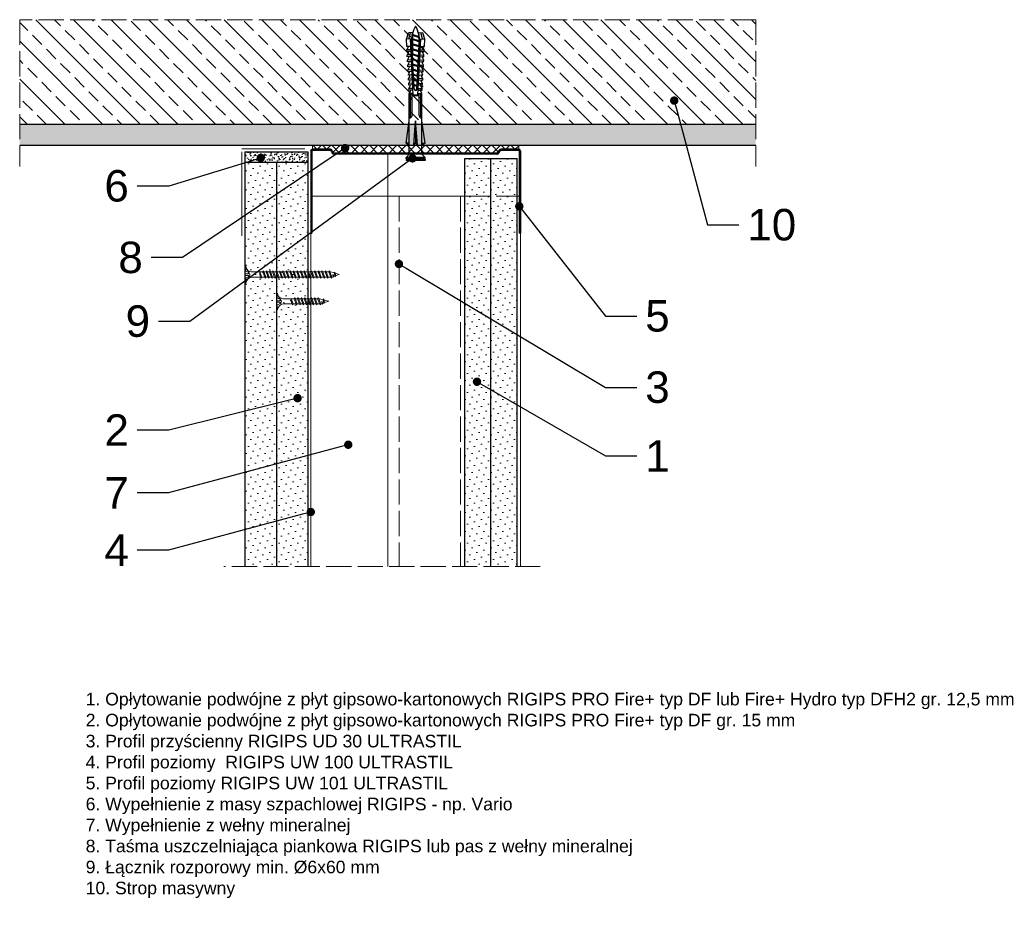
# Model space of a CAD drawing. Header units: millimetres. Extents: x 1619 to 2089, y -92 to 337.
import ezdxf
from ezdxf import colors
from ezdxf.entities.mleader import LeaderData, LeaderLine
from ezdxf.math import Vec2, Vec3

# ---------------------------------------------------------------- set-up
doc = ezdxf.new("R2010")
doc.units = ezdxf.units.MM
doc.linetypes.add('ACAD_ISO02W100', pattern=[15, 12, -3])
for name, color, linetype, lineweight in [('_ISOVER WELNA', 7, 'BATTING', 9), ('_RIGIPS AKCESORIA', 7, 'Continuous', 18), ('_RIGIPS G-K', 7, 'Continuous', 25), ('_RIGIPS PROFIL', 7, 'Continuous', 18), ('KRESKOWANIE', 7, 'Continuous', 9), ('opis', 7, 'Continuous', 9), ('PRZERYWANA', 7, 'ACAD_ISO02W100', 9)]:
    doc.layers.add(name, color=color, linetype=linetype, lineweight=lineweight)
doc.styles.get("Standard").update_dxf_attribs({"font": 'arial.ttf'})
doc.linetypes.add('BATTING', pattern='A,0.00254,-2.54,[134,ltypeshp.shx,S=2.54,R=0,X=-2.54,Y=0],-5.08,[134,ltypeshp.shx,S=2.54,R=180,X=2.54,Y=0],-2.54', length=10.16254)
pattern_1 = [(135, (1426.463, -2200.442), (1.122532, 3.367596), [0, -3.175])]

# ---------------------------------------------------------------- blocks, each defined once
blk = doc.blocks.new('UW 100 ULTRASTIL')
h = blk.add_hatch()
h.set_pattern_fill('ANSI31', color=256, scale=0.5, style=0)
h.paths.add_polyline_path([(166.82, 2.35), (89.14, 2.35, 0.286951), (88.24, 1.79), (87.91, 1.11, -0.286951), (87.01, 0.55), (78.78, 0.55, -0.414214), (78.53, 0.8), (78.53, 40), (77.98, 40), (77.98, 0.8, 0.414214), (78.78, 0), (87.35, 0, 0.286951), (88.25, 0.56), (88.58, 1.24, -0.286951), (89.48, 1.8), (166.48, 1.8, -0.286951), (167.38, 1.24), (167.71, 0.56, 0.286951), (168.61, 0), (177.18, 0, 0.414214), (177.98, 0.8), (177.98, 40), (177.43, 40), (177.43, 0.8, -0.414214), (177.18, 0.55), (168.95, 0.55, -0.286951), (168.05, 1.11), (167.72, 1.79, 0.286951)])
for p, q in [((77.98, 0.8), (77.98, 40)), ((77.98, 40), (78.53, 40)), ((78.53, 0.8), (78.53, 40)), ((177.43, 0.8), (177.43, 40)), ((177.98, 40), (177.43, 40)), ((177.98, 0.8), (177.98, 40)), ((78.78, 0.55), (87.01, 0.55)), ((78.78, 0), (87.35, 0)), ((87.91, 1.11), (88.24, 1.79)), ((88.25, 0.56), (88.58, 1.24)), ((89.14, 2.35), (166.82, 2.35)), ((89.48, 1.8), (166.48, 1.8)), ((167.71, 0.56), (167.38, 1.24)), ((168.05, 1.11), (167.72, 1.79)), ((168.61, 0), (177.18, 0)), ((168.95, 0.55), (177.18, 0.55))]:
    blk.add_line(p, q)
for centre, radius, start, end in [((78.78, 0.8), 0.8, 180, 270), ((78.78, 0.8), 0.25, 180, 270), ((87.01, 1.55), 1, 270, 334.0435), ((87.35, 1), 1, 270, 334.0435), ((89.14, 1.35), 1, 90, 154.0435), ((89.48, 0.8), 1, 90, 154.0435), ((166.48, 0.8), 1, 25.9565, 90), ((166.82, 1.35), 1, 25.9565, 90), ((168.61, 1), 1, 205.9565, 270), ((168.95, 1.55), 1, 205.9565, 270), ((177.18, 0.8), 0.8, 270, 0), ((177.18, 0.8), 0.25, 270, 0)]:
    blk.add_arc(centre, radius, start, end)
blk = doc.blocks.new('TN 45')
at = {"layer": '_RIGIPS AKCESORIA'}
for p, q in [((0, -0.84), (0, 7.16)), ((0, 7.16), (0.46, 7.16)), ((0.46, 4.78), (0, 4.78)), ((0.46, 7.16), (0.46, 4.78)), ((8.47, 4.46), (8.79, 5)), ((8.79, 5), (9.93, 2.01)), ((10.1, 4.46), (10.41, 5)), ((10.41, 5), (11.56, 2.01)), ((11.67, 4.46), (11.99, 5)), ((11.99, 5), (13.14, 2.01)), ((13.21, 4.46), (13.52, 5)), ((13.52, 5), (14.67, 2.01)), ((14.8, 4.46), (15.12, 5)), ((15.12, 5), (16.26, 2.01)), ((16.42, 4.46), (16.73, 5)), ((16.73, 5), (17.88, 2.01)), ((17.99, 4.46), (18.31, 5)), ((18.31, 5), (19.45, 2.01)), ((19.68, 4.46), (20, 5)), ((20, 5), (21.14, 2.01)), ((21.37, 4.46), (21.69, 5)), ((21.69, 5), (22.83, 2.01)), ((23.06, 4.46), (23.38, 5)), ((23.38, 5), (24.52, 2.01)), ((24.75, 4.46), (25.07, 5)), ((25.07, 5), (26.21, 2.01)), ((26.44, 4.46), (26.76, 5)), ((26.76, 5), (27.9, 2.01)), ((28.13, 4.46), (28.45, 5)), ((28.45, 5), (29.59, 2.01)), ((29.82, 4.46), (30.14, 5)), ((30.14, 5), (31.28, 2.01)), ((31.51, 4.46), (31.83, 5)), ((31.83, 5), (32.97, 2.01)), ((33.2, 4.46), (33.52, 5)), ((33.52, 5), (34.66, 2.01)), ((34.89, 4.46), (35.21, 5)), ((35.21, 5), (36.35, 2.01)), ((36.58, 4.46), (36.9, 5)), ((36.9, 5), (38.04, 2.01)), ((38.27, 4.46), (38.59, 5)), ((38.59, 5), (39.73, 2.01)), ((39.96, 4.46), (40.28, 5)), ((40.28, 5), (41.42, 2.01)), ((0, 3.5), (1.77, 3.5)), ((0, 2.83), (1.77, 2.83)), ((0.46, 1.64), (0, 1.64)), ((0.46, -0.84), (0.46, 1.64)), ((1.77, 3.5), (1.77, 4.2)), ((1.77, 2.83), (1.77, 2.18)), ((3.02, 4.46), (8.47, 4.46)), ((7.49, 2.01), (3.55, 2.01)), ((7.12, 4.46), (7.12, 3.18)), ((8.03, 2.01), (7.12, 4.46)), ((7.12, 3.18), (7.65, 1.53)), ((7.65, 1.53), (8.03, 2.01)), ((9.41, 2.01), (8.03, 2.01)), ((9.61, 1.51), (8.47, 4.46)), ((9, 4.46), (10.1, 4.46)), ((9.93, 2.01), (9.61, 1.51)), ((11.04, 2.01), (9.93, 2.01)), ((11.23, 1.51), (10.1, 4.46)), ((10.62, 4.46), (11.67, 4.46)), ((11.56, 2.01), (11.23, 1.51)), ((12.61, 2.01), (11.56, 2.01)), ((12.81, 1.51), (11.67, 4.46)), ((12.2, 4.46), (13.21, 4.46)), ((13.14, 2.01), (12.81, 1.51)), ((14.15, 2.01), (13.14, 2.01)), ((14.34, 1.51), (13.21, 4.46)), ((13.73, 4.46), (14.8, 4.46)), ((14.67, 2.01), (14.34, 1.51)), ((15.74, 2.01), (14.67, 2.01)), ((15.94, 1.51), (14.8, 4.46)), ((15.33, 4.46), (16.42, 4.46)), ((16.26, 2.01), (15.94, 1.51)), ((17.36, 2.01), (16.26, 2.01)), ((17.55, 1.51), (16.42, 4.46)), ((16.94, 4.46), (17.99, 4.46)), ((17.88, 2.01), (17.55, 1.51)), ((18.93, 2.01), (17.88, 2.01)), ((19.13, 1.51), (17.99, 4.46)), ((18.52, 4.46), (19.68, 4.46)), ((19.45, 2.01), (19.13, 1.51)), ((19.45, 2.01), (20.62, 2.01)), ((20.62, 2.01), (19.57, 2.01)), ((20.82, 1.51), (19.68, 4.46)), ((20.21, 4.46), (21.37, 4.46)), ((21.14, 2.01), (20.82, 1.51)), ((21.14, 2.01), (22.31, 2.01)), ((22.31, 2.01), (21.26, 2.01)), ((22.51, 1.51), (21.37, 4.46)), ((21.9, 4.46), (23.06, 4.46)), ((22.83, 2.01), (22.51, 1.51)), ((22.83, 2.01), (24, 2.01)), ((24, 2.01), (22.95, 2.01)), ((24.2, 1.51), (23.06, 4.46)), ((23.59, 4.46), (24.75, 4.46)), ((24.52, 2.01), (24.2, 1.51)), ((24.52, 2.01), (25.69, 2.01)), ((25.69, 2.01), (24.64, 2.01)), ((25.89, 1.51), (24.75, 4.46)), ((25.28, 4.46), (26.44, 4.46)), ((26.21, 2.01), (25.89, 1.51)), ((26.21, 2.01), (27.38, 2.01)), ((27.38, 2.01), (26.33, 2.01)), ((27.58, 1.51), (26.44, 4.46)), ((26.96, 4.46), (28.13, 4.46)), ((27.9, 2.01), (27.58, 1.51)), ((27.9, 2.01), (29.07, 2.01)), ((29.07, 2.01), (28.02, 2.01)), ((29.27, 1.51), (28.13, 4.46)), ((28.65, 4.46), (29.82, 4.46)), ((29.59, 2.01), (29.27, 1.51)), ((29.59, 2.01), (30.76, 2.01)), ((30.76, 2.01), (29.71, 2.01)), ((30.96, 1.51), (29.82, 4.46)), ((30.34, 4.46), (31.51, 4.46)), ((31.28, 2.01), (30.96, 1.51)), ((31.28, 2.01), (32.45, 2.01)), ((32.45, 2.01), (31.4, 2.01)), ((32.65, 1.51), (31.51, 4.46)), ((32.03, 4.46), (33.2, 4.46)), ((32.97, 2.01), (32.65, 1.51)), ((32.97, 2.01), (34.14, 2.01)), ((34.14, 2.01), (33.09, 2.01)), ((34.34, 1.51), (33.2, 4.46)), ((33.72, 4.46), (34.89, 4.46)), ((34.66, 2.01), (34.34, 1.51)), ((34.66, 2.01), (35.83, 2.01)), ((35.83, 2.01), (34.78, 2.01)), ((36.03, 1.51), (34.89, 4.46)), ((35.41, 4.46), (36.58, 4.46)), ((36.35, 2.01), (36.03, 1.51)), ((36.35, 2.01), (37.52, 2.01)), ((37.52, 2.01), (36.47, 2.01)), ((37.72, 1.51), (36.58, 4.46)), ((37.1, 4.46), (38.27, 4.46)), ((38.04, 2.01), (37.72, 1.51)), ((38.04, 2.01), (39.21, 2.01)), ((39.21, 2.01), (38.16, 2.01)), ((39.41, 1.51), (38.27, 4.46)), ((38.79, 4.46), (39.96, 4.46)), ((39.73, 2.01), (39.41, 1.51)), ((39.73, 2.01), (40.9, 2.01)), ((41.1, 1.51), (39.96, 4.46)), ((40.48, 4.46), (40.98, 4.46)), ((40.98, 4.46), (42.56, 3.98)), ((41.42, 2.01), (41.1, 1.51)), ((41.42, 2.01), (42.09, 2.12)), ((42.13, 1.83), (41.95, 3.28)), ((41.95, 3.28), (42.42, 2.4)), ((42.42, 2.4), (42.13, 1.83)), ((42.98, 2.36), (42.42, 2.4)), ((42.56, 3.98), (42.84, 4.37)), ((42.98, 2.36), (42.56, 3.98)), ((42.84, 4.37), (43.31, 2.71)), ((43.31, 2.71), (42.98, 2.36)), ((42.99, 3.85), (45, 3.24)), ((45, 3.24), (43.31, 2.71)), ((0, -0.84), (0.46, -0.84))]:
    blk.add_line(p, q, dxfattribs=at)
for centre, major_axis, ratio, start_param, end_param in [((3.09, 7.67), (0.17, 3.2), 0.826134, 1.773653, 3.180586), ((-0.04, 0.9), (0, 3.93), 0.848176, -0.720942, -0.151112), ((3.37, -1.57), (0.28, 3.57), 0.832181, 0.035984, 1.430787), ((-2.73, 15.91), (0, 14.76), 0.848176, 3.399396, 3.475072), ((0.59, 4.62), (0, 2.81), 0.848176, 3.475072, 3.862535), ((1.66, 3.18), (0, 0.895), 0.848176, -1.552777, -0.720942), ((1.66, 3.18), (0, 0.895), 0.848176, 3.862535, 4.730408)]:
    blk.add_ellipse(centre, major_axis=major_axis, ratio=ratio, start_param=start_param, end_param=end_param, dxfattribs=at)
blk = doc.blocks.new('TN 25')
at = {"layer": '_RIGIPS AKCESORIA'}
for p, q in [((0, -0.84), (0, 7.16)), ((0, 7.16), (0.46, 7.16)), ((0.46, 4.78), (0, 4.78)), ((0.46, 7.16), (0.46, 4.78)), ((8.47, 4.46), (8.79, 5)), ((8.79, 5), (9.93, 2.01)), ((10.1, 4.46), (10.41, 5)), ((10.41, 5), (11.56, 2.01)), ((11.67, 4.46), (11.99, 5)), ((11.99, 5), (13.14, 2.01)), ((13.21, 4.46), (13.52, 5)), ((13.52, 5), (14.67, 2.01)), ((14.8, 4.46), (15.12, 5)), ((15.12, 5), (16.26, 2.01)), ((16.42, 4.46), (16.73, 5)), ((16.73, 5), (17.88, 2.01)), ((17.99, 4.46), (18.31, 5)), ((18.31, 5), (19.45, 2.01)), ((19.68, 4.46), (20, 5)), ((20, 5), (21.14, 2.01)), ((0, 3.5), (1.77, 3.5)), ((0, 2.83), (1.77, 2.83)), ((0.46, 1.64), (0, 1.64)), ((0.46, -0.84), (0.46, 1.64)), ((1.77, 3.5), (1.77, 4.2)), ((1.77, 2.83), (1.77, 2.18)), ((3.02, 4.46), (8.47, 4.46)), ((7.49, 2.01), (3.55, 2.01)), ((7.12, 4.46), (7.12, 3.18)), ((8.03, 2.01), (7.12, 4.46)), ((7.12, 3.18), (7.65, 1.53)), ((7.65, 1.53), (8.03, 2.01)), ((9.41, 2.01), (8.03, 2.01)), ((9.61, 1.51), (8.47, 4.46)), ((9, 4.46), (10.1, 4.46)), ((9.93, 2.01), (9.61, 1.51)), ((11.04, 2.01), (9.93, 2.01)), ((11.23, 1.51), (10.1, 4.46)), ((10.62, 4.46), (11.67, 4.46)), ((11.56, 2.01), (11.23, 1.51)), ((12.61, 2.01), (11.56, 2.01)), ((12.81, 1.51), (11.67, 4.46)), ((12.2, 4.46), (13.21, 4.46)), ((13.14, 2.01), (12.81, 1.51)), ((14.15, 2.01), (13.14, 2.01)), ((14.34, 1.51), (13.21, 4.46)), ((13.73, 4.46), (14.8, 4.46)), ((14.67, 2.01), (14.34, 1.51)), ((15.74, 2.01), (14.67, 2.01)), ((15.94, 1.51), (14.8, 4.46)), ((15.33, 4.46), (16.42, 4.46)), ((16.26, 2.01), (15.94, 1.51)), ((17.36, 2.01), (16.26, 2.01)), ((17.55, 1.51), (16.42, 4.46)), ((16.94, 4.46), (17.99, 4.46)), ((17.88, 2.01), (17.55, 1.51)), ((18.93, 2.01), (17.88, 2.01)), ((19.13, 1.51), (17.99, 4.46)), ((18.52, 4.46), (19.68, 4.46)), ((19.45, 2.01), (19.13, 1.51)), ((19.45, 2.01), (20.62, 2.01)), ((20.82, 1.51), (19.68, 4.46)), ((20.21, 4.46), (20.7, 4.46)), ((20.7, 4.46), (22.28, 3.98)), ((21.14, 2.01), (20.82, 1.51)), ((21.14, 2.01), (21.81, 2.12)), ((21.85, 1.83), (21.67, 3.28)), ((21.67, 3.28), (22.14, 2.4)), ((22.14, 2.4), (21.85, 1.83)), ((22.7, 2.36), (22.14, 2.4)), ((22.28, 3.98), (22.56, 4.37)), ((22.7, 2.36), (22.28, 3.98)), ((22.56, 4.37), (23.03, 2.71)), ((23.03, 2.71), (22.7, 2.36)), ((22.71, 3.85), (25, 3.24)), ((25, 3.24), (23.03, 2.71)), ((0, -0.84), (0.46, -0.84))]:
    blk.add_line(p, q, dxfattribs=at)
for centre, major_axis, ratio, start_param, end_param in [((3.09, 7.67), (0.17, 3.2), 0.826134, 1.773653, 3.180586), ((-0.04, 0.9), (0, 3.93), 0.848176, -0.720942, -0.151112), ((3.37, -1.57), (0.28, 3.57), 0.832181, 0.035984, 1.430787), ((-2.73, 15.91), (0, 14.76), 0.848176, 3.399396, 3.475072), ((0.59, 4.62), (0, 2.81), 0.848176, 3.475072, 3.862535), ((1.66, 3.18), (0, 0.895), 0.848176, -1.552777, -0.720942), ((1.66, 3.18), (0, 0.895), 0.848176, 3.862535, 4.730408)]:
    blk.add_ellipse(centre, major_axis=major_axis, ratio=ratio, start_param=start_param, end_param=end_param, dxfattribs=at)
blk = doc.blocks.new('kolek rozprezny komplet 60')
for p, q in [((390.66, 217.01), (390.76, 218.91)), ((393.15, 216.88), (390.66, 217.01)), ((393.75, 218.75), (390.71, 217.96)), ((393.81, 219.85), (390.76, 218.91)), ((391.67, 216.95), (392.67, 216.95)), ((392.67, 216.95), (391.67, 213.95)), ((392.67, 216.95), (392.07, 213.95)), ((393.07, 216.95), (392.07, 213.95)), ((392.67, 216.95), (393.04, 217.45)), ((393.07, 216.95), (393.04, 217.45)), ((393.07, 216.95), (394.67, 216.95)), ((394.67, 216.95), (393.67, 213.95)), ((393.68, 217.35), (393.81, 219.85)), ((417.38, 216.11), (393.68, 217.35)), ((420.47, 216.55), (393.71, 217.95)), ((397.41, 219.66), (393.81, 219.85)), ((394.67, 216.95), (394.07, 213.95)), ((395.07, 216.95), (394.07, 213.95)), ((394.67, 216.95), (394.92, 217.29)), ((395.07, 216.95), (395.05, 217.28)), ((395.07, 216.95), (397.07, 216.95)), ((397.07, 216.95), (396.07, 213.95)), ((397.07, 216.95), (396.47, 213.95)), ((397.47, 216.95), (396.47, 213.95)), ((397.07, 216.95), (397.23, 217.17)), ((397.31, 217.76), (397.41, 219.66)), ((397.47, 216.95), (397.46, 217.16)), ((397.47, 216.95), (399.47, 216.95)), ((397.67, 217.14), (397.71, 217.74)), ((399, 219.58), (397.82, 218.98)), ((398.47, 217.1), (398.5, 217.7)), ((399.47, 216.95), (398.47, 213.95)), ((399.47, 216.95), (398.87, 213.95)), ((399.87, 216.95), (398.87, 213.95)), ((398.9, 217.68), (399, 219.58)), ((399.8, 219.54), (399, 219.58)), ((399.47, 216.95), (399.55, 217.05)), ((399.7, 217.64), (399.8, 219.54)), ((399.87, 216.95), (399.87, 217.03)), ((399.87, 216.95), (401.38, 216.95)), ((400.07, 217.02), (400.1, 217.62)), ((401.4, 219.45), (400.22, 218.85)), ((400.87, 216.98), (400.9, 217.58)), ((401.87, 216.92), (400.87, 213.95)), ((401.87, 216.92), (401.27, 213.95)), ((402.26, 216.9), (401.27, 213.95)), ((401.3, 217.56), (401.4, 219.45)), ((402.2, 219.41), (401.4, 219.45)), ((402.1, 217.51), (402.2, 219.41)), ((402.47, 216.89), (402.5, 217.49)), ((403.8, 219.33), (402.61, 218.72)), ((403.27, 216.85), (403.3, 217.45)), ((404.22, 216.8), (403.31, 214.05)), ((403.7, 217.43), (403.8, 219.33)), ((404.24, 216.8), (403.7, 214.07)), ((404.62, 216.78), (403.72, 214.07)), ((404.6, 219.29), (403.8, 219.33)), ((404.5, 217.39), (404.6, 219.29)), ((404.86, 216.77), (404.9, 217.37)), ((406.19, 219.2), (405.01, 218.6)), ((405.66, 216.73), (405.69, 217.32)), ((406.58, 216.68), (405.75, 214.18)), ((406.09, 217.3), (406.19, 219.2)), ((406.62, 216.68), (406.12, 214.2)), ((406.98, 216.66), (406.16, 214.2)), ((406.99, 219.16), (406.19, 219.2)), ((406.89, 217.26), (406.99, 219.16)), ((407.26, 216.64), (407.29, 217.24)), ((408.59, 219.08), (407.41, 218.47)), ((408.06, 216.6), (408.09, 217.2)), ((408.94, 216.55), (408.19, 214.31)), ((408.49, 217.18), (408.59, 219.08)), ((408.99, 216.55), (408.55, 214.33)), ((409.39, 219.03), (408.59, 219.08)), ((409.34, 216.53), (408.6, 214.33)), ((409.29, 217.14), (409.39, 219.03)), ((409.66, 216.52), (409.69, 217.12)), ((410.99, 218.95), (409.8, 218.35)), ((410.46, 216.47), (410.49, 217.07)), ((411.3, 216.43), (410.64, 214.44)), ((410.89, 217.05), (410.99, 218.95)), ((411.37, 216.43), (410.98, 214.45)), ((411.69, 216.41), (411.04, 214.46)), ((412.59, 218.87), (411.4, 218.26)), ((412.05, 216.39), (412.09, 216.99)), ((412.49, 216.97), (412.59, 218.87)), ((413.38, 218.82), (412.59, 218.87)), ((412.85, 216.35), (412.89, 216.95)), ((413.66, 216.31), (413.08, 214.56)), ((413.28, 216.93), (413.38, 218.82)), ((413.75, 216.3), (413.4, 214.58)), ((414.05, 216.29), (413.49, 214.58)), ((414.98, 218.74), (413.8, 218.14)), ((414.45, 216.27), (414.48, 216.86)), ((414.88, 216.84), (414.98, 218.74)), ((415.78, 218.7), (414.98, 218.74)), ((415.25, 216.22), (415.28, 216.82)), ((416.02, 216.18), (415.52, 214.69)), ((415.68, 216.8), (415.78, 218.7)), ((416.12, 216.18), (415.83, 214.71)), ((416.41, 216.16), (415.93, 214.71)), ((417.38, 218.62), (416.2, 218.01)), ((417.28, 216.72), (417.38, 218.62)), ((418.18, 218.57), (417.38, 218.62)), ((418.08, 216.68), (418.18, 218.57)), ((419.78, 218.49), (418.59, 217.89)), ((419.68, 216.59), (419.78, 218.49)), ((430.17, 217.15), (419.71, 217.15)), ((431.37, 217.95), (419.75, 217.95)), ((448.67, 218.45), (419.77, 218.45)), ((420.47, 217.15), (420.47, 213.75)), ((420.67, 217.15), (420.67, 213.75)), ((420.87, 217.15), (420.87, 213.75)), ((443.47, 219.95), (432.8, 218.45)), ((444.34, 216.37), (432.8, 215.45)), ((443.47, 218.45), (443.47, 219.95)), ((443.47, 219.95), (444.34, 218.45)), ((444.34, 216.37), (443.47, 215.45)), ((444.34, 214.53), (444.34, 216.37)), ((450.17, 219.95), (448.67, 218.45)), ((448.67, 218.45), (448.67, 212.45)), ((448.67, 216.95), (448.67, 213.95)), ((450.17, 219.95), (450.17, 210.95)), ((450.67, 219.95), (450.17, 219.95)), ((450.67, 219.95), (450.67, 210.95)), ((450.67, 219.35), (451.17, 219.95)), ((451.17, 219.95), (451.67, 219.95)), ((451.17, 219.95), (451.17, 210.95)), ((451.67, 219.95), (451.67, 210.95)), ((393.15, 214.02), (390.66, 213.89)), ((390.66, 213.89), (390.76, 211.99)), ((393.75, 212.15), (390.71, 212.94)), ((393.81, 211.05), (390.76, 211.99)), ((391.67, 213.95), (391.71, 213.45)), ((391.71, 213.45), (392.07, 213.95)), ((392.07, 213.95), (393.67, 213.95)), ((393.67, 213.95), (393.7, 213.55)), ((417.38, 214.79), (393.68, 213.55)), ((393.68, 213.55), (393.81, 211.05)), ((420.47, 214.35), (393.71, 212.95)), ((393.78, 213.55), (394.07, 213.95)), ((394.07, 213.95), (396.07, 213.95)), ((396.07, 213.95), (396.09, 213.67)), ((396.28, 213.68), (396.47, 213.95)), ((396.47, 213.95), (398.47, 213.95)), ((397.31, 213.14), (397.41, 211.24)), ((397.67, 213.76), (397.71, 213.16)), ((399, 211.32), (397.82, 211.93)), ((398.47, 213.95), (398.48, 213.8)), ((398.47, 213.8), (398.5, 213.2)), ((398.77, 213.81), (398.87, 213.95)), ((398.87, 213.95), (400.87, 213.95)), ((398.9, 213.22), (399, 211.32)), ((399.8, 211.36), (399, 211.32)), ((399.7, 213.26), (399.8, 211.36)), ((400.07, 213.88), (400.1, 213.28)), ((401.4, 211.45), (400.22, 212.05)), ((400.87, 213.95), (400.88, 213.92)), ((400.87, 213.92), (400.9, 213.32)), ((401.27, 213.95), (401.38, 213.95)), ((401.27, 213.94), (401.27, 213.95)), ((401.3, 213.35), (401.4, 211.45)), ((402.2, 211.49), (401.4, 211.45)), ((402.1, 213.39), (402.2, 211.49)), ((402.47, 214.01), (402.5, 213.41)), ((403.8, 211.57), (402.61, 212.18)), ((403.27, 214.05), (403.3, 213.45)), ((403.7, 213.47), (403.8, 211.57)), ((404.6, 211.62), (403.8, 211.57)), ((404.5, 213.51), (404.6, 211.62)), ((404.86, 214.13), (404.9, 213.53)), ((406.19, 211.7), (405.01, 212.3)), ((405.66, 214.17), (405.69, 213.58)), ((406.09, 213.6), (406.19, 211.7)), ((406.99, 211.74), (406.19, 211.7)), ((406.89, 213.64), (406.99, 211.74)), ((407.26, 214.26), (407.29, 213.66)), ((408.59, 211.82), (407.41, 212.43)), ((408.06, 214.3), (408.09, 213.7)), ((408.49, 213.72), (408.59, 211.82)), ((409.39, 211.87), (408.59, 211.82)), ((409.29, 213.76), (409.39, 211.87)), ((409.66, 214.38), (409.69, 213.79)), ((410.99, 211.95), (409.8, 212.55)), ((410.46, 214.43), (410.49, 213.83)), ((410.89, 213.85), (410.99, 211.95)), ((412.59, 212.03), (411.4, 212.64)), ((412.05, 214.51), (412.09, 213.91)), ((412.49, 213.93), (412.59, 212.03)), ((413.38, 212.08), (412.59, 212.03)), ((412.85, 214.55), (412.89, 213.95)), ((413.28, 213.97), (413.38, 212.08)), ((414.98, 212.16), (413.8, 212.76)), ((414.45, 214.64), (414.48, 214.04)), ((414.88, 214.06), (414.98, 212.16)), ((415.78, 212.2), (414.98, 212.16)), ((415.25, 214.68), (415.28, 214.08)), ((415.68, 214.1), (415.78, 212.2)), ((417.38, 212.29), (416.2, 212.89)), ((417.28, 214.18), (417.38, 212.29)), ((418.18, 212.33), (417.38, 212.29)), ((418.22, 215.58), (418.01, 214.95)), ((418.08, 214.22), (418.18, 212.33)), ((419.78, 212.41), (418.59, 213.01)), ((419.68, 214.31), (419.78, 212.41)), ((430.17, 213.75), (419.71, 213.75)), ((431.37, 212.95), (419.75, 212.95)), ((448.67, 212.45), (419.77, 212.45)), ((432.8, 215.45), (443.47, 215.45)), ((444.34, 214.53), (432.8, 215.45)), ((443.47, 210.95), (432.8, 212.45)), ((444.34, 214.53), (443.47, 215.45)), ((443.47, 212.45), (443.47, 210.95)), ((443.47, 210.95), (444.34, 212.45)), ((450.17, 210.95), (448.67, 212.45)), ((450.67, 211.55), (451.17, 210.95)), ((397.41, 211.24), (393.81, 211.05)), ((450.67, 210.95), (450.17, 210.95)), ((451.17, 210.95), (451.67, 210.95))]:
    blk.add_line(p, q)
for centre, radius, start, end in [((393.41, 206.24), 10.85, 99.2038, 121.9083), ((393.65, 216.85), 0.5, 87, 177), ((397.68, 219.24), 0.3, 177, 297), ((400.08, 219.12), 0.3, 177, 297), ((402.48, 218.99), 0.3, 177, 297), ((404.87, 218.87), 0.3, 177, 297), ((407.27, 218.74), 0.3, 177, 297), ((409.67, 218.61), 0.3, 177, 297), ((411.27, 218.53), 0.3, 177, 297), ((413.66, 218.41), 0.3, 177, 297), ((416.06, 218.28), 0.3, 177, 297), ((417.55, 215.45), 0.682, 255.8604, 104.1386), ((418.46, 218.15), 0.3, 177, 297), ((422.67, 216.95), 1, 90, 168.463), ((430.17, 218.45), 1.3, 270, 0), ((393.41, 224.66), 10.85, 238.0917, 260.7962), ((393.65, 214.05), 0.5, 183, 273), ((397.68, 211.66), 0.3, 63, 183), ((400.08, 211.78), 0.3, 63, 183), ((402.48, 211.91), 0.3, 63, 183), ((404.87, 212.03), 0.3, 63, 183), ((407.27, 212.16), 0.3, 63, 183), ((409.67, 212.29), 0.3, 63, 183), ((411.27, 212.37), 0.3, 63, 183), ((413.66, 212.5), 0.3, 63, 183), ((416.06, 212.62), 0.3, 63, 183), ((418.46, 212.75), 0.3, 63, 183), ((422.67, 213.95), 1, 191.537, 270), ((430.17, 212.45), 1.3, 0, 90)]:
    blk.add_arc(centre, radius, start, end)
blk = doc.blocks.new('_Dot')
at = {"color": 0, "linetype": 'ByBlock', "lineweight": -2}
blk.add_line((-0.5, 0), (-1, 0), dxfattribs=at)
at = {"color": 0, "linetype": 'ByBlock', "const_width": 0.5}
blk.add_lwpolyline([(-0.25, 0, 1), (0.25, 0, 1)], format="xyb", close=True, dxfattribs=at)

msp = doc.modelspace()

# ---------------------------------------------------------------- hatches: boundary and pattern name
at = {"layer": 'KRESKOWANIE'}
h = msp.add_hatch(dxfattribs=at)
h.set_pattern_fill('ANSI33', color=256, scale=2, angle=90, style=0)
h.set_pattern_definition([(135, (370.343, 2221.922), (-8.980256, -8.980256), []), (135, (370.343, 2230.902), (-8.980256, -8.980256), [6.35, -3.175])])
h.paths.add_polyline_path([(1970.29, 286.72), (1970.29, 336.72), (1619.29, 336.72), (1619.29, 286.72)])
h = msp.add_hatch(dxfattribs=at)
h.set_pattern_fill('AR-SAND', color=256, scale=0.1, angle=-90, style=0)
h.set_pattern_definition([(307.5, (754.91, 2571.9218), (4.8941324, 0.160003), [0, -3.8608, 0, -4.318, 0, -4.1275]), (277.5, (754.91, 2571.922), (7.168251, -4.495233), [0, -2.0828, 0, -3.4798, 0, -1.3335]), (237.5, (754.91, 2575.046), (0.014372, -7.909924), [0, -1.27, 0, -4.572, 0, -5.969]), (227.5, (754.91, 2575.046), (2.229293, -7.635565), [0, -0.635, 0, -2.9972, 0, -3.429])])
h.paths.add_polyline_path([(1970.29, 276.72), (1970.29, 286.72), (1619.29, 286.72), (1619.29, 276.72)])
h = msp.add_hatch(dxfattribs=at)
h.set_pattern_fill('AR-SAND', color=256, scale=0.05, angle=-90, style=0)
h.set_pattern_definition([(307.5, (1471.5475, 2131.5124), (2.4470662, 0.0800016), [0, -1.9304, 0, -2.159, 0, -2.06375]), (277.5, (1471.5475, 2131.5124), (3.5841255, -2.2476164), [0, -1.0414, 0, -1.7399, 0, -0.66675]), (237.5, (1471.5475, 2133.0745), (0.007186, -3.9549619), [0, -0.635, 0, -2.286, 0, -2.9845]), (227.5, (1471.5475, 2133.0745), (1.1146466, -3.817782), [0, -0.3175, 0, -1.4986, 0, -1.7145])])
h.paths.add_polyline_path([(1756.69, 268.72), (1756.69, 273.72), (1726.69, 273.72), (1726.69, 268.72)])
h = msp.add_hatch(dxfattribs=at)
h.set_pattern_fill('ANSI37', color=256, angle=-90, style=0)
h.set_pattern_definition([(315, (1471.5475, 2131.5124), (2.245064, 2.245064), []), (45, (1471.5475, 2131.5124), (-2.245064, 2.245064), [])])
h.paths.add_polyline_path([(1846.59, 273.17, 0.286951), (1847.49, 273.73), (1847.82, 274.41, -0.286951), (1848.72, 274.97), (1857.29, 274.97), (1857.29, 276.72), (1758.89, 276.72), (1758.89, 274.97), (1767.47, 274.97, -0.286951), (1768.37, 274.41), (1768.7, 273.73, 0.286951), (1769.6, 273.17)])
h = msp.add_hatch(dxfattribs=at)
h.set_pattern_fill('DOTS', color=256, scale=2, angle=225, style=0)
h.set_pattern_definition(pattern_1)
h.paths.add_polyline_path([(1741.69, 268.72), (1726.69, 268.72), (1726.69, 76.08), (1741.69, 76.08)])
h = msp.add_hatch(dxfattribs=at)
h.set_pattern_fill('DOTS', color=256, scale=2, angle=225, style=0)
h.set_pattern_definition(pattern_1)
h.paths.add_polyline_path([(1756.69, 268.72), (1741.69, 268.72), (1741.69, 76.08), (1756.69, 76.08)])
h = msp.add_hatch(dxfattribs=at)
h.set_pattern_fill('DOTS', color=256, scale=2, angle=225, style=0)
h.set_pattern_definition(pattern_1)
h.paths.add_polyline_path([(1843.99, 270.62), (1843.99, 76.08), (1831.49, 76.08), (1831.49, 270.62)])
h = msp.add_hatch(dxfattribs=at)
h.set_pattern_fill('DOTS', color=256, scale=2, angle=225, style=0)
h.set_pattern_definition(pattern_1)
h.paths.add_polyline_path([(1856.49, 270.62), (1856.49, 76.08), (1843.99, 76.08), (1843.99, 270.62)])

# ---------------------------------------------------------------- linework, layer by layer
for p, q in [((1970.29, 286.72), (1619.29, 286.72)), ((1970.29, 276.72), (1619.29, 276.72))]:
    msp.add_line(p, q)
at = {"layer": '_ISOVER WELNA', "ltscale": 3.6}
msp.add_line((1794.79, 272.62), (1794.79, 76.08), dxfattribs=at)
at = {"layer": '_RIGIPS AKCESORIA'}
for p, q in [((1725.19, 273.72), (1725.19, 233.72)), ((1755.29, 275.22), (1725.29, 275.22))]:
    msp.add_line(p, q, dxfattribs=at)
at = {"layer": '_RIGIPS G-K'}
for p, q in [((1726.69, 273.72), (1726.69, 76.08)), ((1726.69, 273.72), (1756.69, 273.72)), ((1756.69, 273.72), (1756.69, 76.08)), ((1756.69, 268.72), (1726.69, 268.72)), ((1741.69, 268.72), (1741.69, 76.08)), ((1831.49, 76.08), (1831.49, 270.62)), ((1831.49, 270.62), (1856.49, 270.62)), ((1843.99, 76.08), (1843.99, 270.62)), ((1856.49, 76.08), (1856.49, 270.62))]:
    msp.add_line(p, q, dxfattribs=at)
at = {"layer": '_RIGIPS PROFIL', "lineweight": 9}
for p, q in [((1758.09, 274.17), (1758.09, 76.08)), ((1858.09, 274.17), (1858.09, 76.08)), ((1758.64, 252.62), (1831.49, 252.62))]:
    msp.add_line(p, q, dxfattribs=at)
at = {"layer": 'KRESKOWANIE'}
for p, q in [((1758.89, 274.97), (1758.89, 276.72)), ((1857.29, 274.97), (1857.29, 276.72))]:
    msp.add_line(p, q, dxfattribs=at)
at = {"layer": 'PRZERYWANA'}
for p, q in [((1970.29, 336.72), (1619.29, 336.72)), ((1619.29, 336.72), (1619.29, 266.72)), ((1970.29, 336.72), (1970.29, 266.72)), ((1800.29, 252.62), (1800.29, 76.08)), ((1829.49, 252.62), (1829.49, 76.08)), ((1831.49, 252.62), (1858.09, 252.62)), ((1867.49, 76.08), (1716.69, 76.08))]:
    msp.add_line(p, q, dxfattribs=at)

# ---------------------------------------------------------------- block references
for name, p, rotation in [('kolek rozprezny komplet 60', (1592.64, 721.29), 270), ('UW 100 ULTRASTIL', (1936.07, 274.97), 180)]:
    msp.add_blockref(name, p, dxfattribs=dict(rotation=rotation))
msp.add_blockref('TN 45', (1726.69, 212.04))
at = {"layer": '_RIGIPS AKCESORIA'}
msp.add_blockref('TN 25', (1741.69, 199.27), dxfattribs=at)

# ---------------------------------------------------------------- texts
at = {"layer": 'KRESKOWANIE', "insert": (1650.76, 15.94), "char_height": 6, "attachment_point": 1}
msp.add_mtext_dynamic_manual_height_columns('1. Opłytowanie podwójne z płyt gipsowo-kartonowych RIGIPS PRO Fire+ typ DF lub Fire+ Hydro typ DFH2 gr. 12,5 mm\\P2. Opłytowanie podwójne z płyt gipsowo-kartonowych RIGIPS PRO Fire+ typ DF gr. 15 mm\\P3. Profil przyścienny RIGIPS UD 30 ULTRASTIL\\P4. Profil poziomy  RIGIPS UW 100 ULTRASTIL\\P5. Profil poziomy RIGIPS UW 101 ULTRASTIL\\P6. Wypełnienie z masy szpachlowej RIGIPS - np. Vario\\P7. Wypełnienie z wełny mineralnej\\P8. Taśma uszczelniająca piankowa RIGIPS lub pas z wełny mineralnej\\P9. Łącznik rozporowy min. %%C6x60 mm\\P10. Strop masywny ', width=448.5622, gutter_width=12.5, heights=[0], dxfattribs=at)

# ---------------------------------------------------------------- leaders
at = {"layer": 'opis'}
ml = msp.add_multileader_mtext('Standard', dxfattribs=at)
ml.set_content('10', color=256)
ml.set_leader_properties()
ml.set_arrow_properties(name='DOT')
ml.build(insert=Vec2(0, 0))
ml.multileader.update_dxf_attribs({"dogleg_length": 15})
ctx = ml.context
ctx.base_point, ctx.char_height, ctx.landing_gap_size, ctx.plane_origin = Vec3(1962.29, 238.9), 15, 4, Vec3(1931.41, 298.17)
notes = []
notes.append((ctx, [(0, (1, 1, 0), (1947.29, 238.9), (1, 0), 15, [(0, [(1931.41, 298.17)], 0, [])])]))
ctx.mtext.insert, ctx.mtext.flow_direction = Vec3(1966.29, 246.53), 5
ml = msp.add_multileader_mtext('Standard', dxfattribs=at)
ml.set_content('8', color=256)
ml.set_leader_properties()
ml.set_arrow_properties(name='DOT')
ml.build(insert=Vec2(0, 0))
ml.multileader.update_dxf_attribs({"dogleg_length": 15})
ctx = ml.context
ctx.base_point, ctx.char_height, ctx.landing_gap_size, ctx.plane_origin = Vec3(1664.11, 223.32), 15, 4, Vec3(1774.47, 275.51)
ctx.text_align_type = 2
notes.append((ctx, [(0, (1, 1, 0), (1697, 223.32), (-1, 0), 15, [(0, [(1774.47, 275.51)], 0, [])])]))
ctx.mtext.insert, ctx.mtext.alignment, ctx.mtext.flow_direction = Vec3(1678, 230.95), 3, 5
ml = msp.add_multileader_mtext('Standard', dxfattribs=at)
ml.set_content('6', color=256)
ml.set_leader_properties()
ml.set_arrow_properties(name='DOT')
ml.build(insert=Vec2(0, 0))
ml.multileader.update_dxf_attribs({"dogleg_length": 15})
ctx = ml.context
ctx.base_point, ctx.char_height, ctx.landing_gap_size, ctx.plane_origin = Vec3(1657.44, 257.45), 15, 4, Vec3(1734.23, 270.86)
ctx.text_align_type = 2
notes.append((ctx, [(0, (1, 1, 0), (1690.34, 257.45), (-1, 0), 15, [(0, [(1734.23, 270.86)], 0, [])])]))
ctx.mtext.insert, ctx.mtext.alignment, ctx.mtext.flow_direction = Vec3(1671.34, 265.07), 3, 5
ml = msp.add_multileader_mtext('Standard', dxfattribs=at)
ml.set_content('9', color=256)
ml.set_leader_properties()
ml.set_arrow_properties(name='DOT')
ml.build(insert=Vec2(0, 0))
ml.multileader.update_dxf_attribs({"dogleg_length": 15})
ctx = ml.context
ctx.base_point, ctx.char_height, ctx.landing_gap_size, ctx.plane_origin = Vec3(1667.6, 192.96), 15, 4, Vec3(1806.59, 270.65)
ctx.text_align_type = 2
notes.append((ctx, [(0, (1, 1, 0), (1700.46, 192.96), (-1, 0), 15, [(0, [(1806.59, 270.65)], 0, [])])]))
ctx.mtext.insert, ctx.mtext.alignment, ctx.mtext.flow_direction = Vec3(1681.46, 200.59), 3, 5
ml = msp.add_multileader_mtext('Standard', dxfattribs=at)
ml.set_content('5', color=256)
ml.set_leader_properties()
ml.set_arrow_properties(name='DOT')
ml.build(insert=Vec2(0, 0))
ml.multileader.update_dxf_attribs({"dogleg_length": 15})
ctx = ml.context
ctx.base_point, ctx.char_height, ctx.landing_gap_size, ctx.plane_origin = Vec3(1913.6, 195.48), 15, 4, Vec3(1857.54, 247.77)
notes.append((ctx, [(0, (1, 1, 0), (1898.6, 195.48), (1, 0), 15, [(0, [(1857.54, 247.77)], 0, [])])]))
ctx.mtext.insert, ctx.mtext.flow_direction = Vec3(1917.6, 203.1), 5
ml = msp.add_multileader_mtext('Standard', dxfattribs=at)
ml.set_content('3', color=256)
ml.set_leader_properties()
ml.set_arrow_properties(name='DOT')
ml.build(insert=Vec2(0, 0))
ml.multileader.update_dxf_attribs({"dogleg_length": 15})
ctx = ml.context
ctx.base_point, ctx.char_height, ctx.landing_gap_size, ctx.plane_origin = Vec3(1913.6, 161.48), 15, 4, Vec3(1800.14, 220.31)
notes.append((ctx, [(0, (1, 1, 0), (1898.6, 161.48), (1, 0), 15, [(0, [(1800.14, 220.31)], 0, [])])]))
ctx.mtext.insert, ctx.mtext.flow_direction = Vec3(1917.6, 169.12), 5
ml = msp.add_multileader_mtext('Standard', dxfattribs=at)
ml.set_content('1', color=256)
ml.set_leader_properties()
ml.set_arrow_properties(name='DOT')
ml.build(insert=Vec2(0, 0))
ml.multileader.update_dxf_attribs({"dogleg_length": 15})
ctx = ml.context
ctx.base_point, ctx.char_height, ctx.landing_gap_size, ctx.plane_origin = Vec3(1913.6, 128.83), 15, 4, Vec3(1837.36, 164.19)
notes.append((ctx, [(0, (1, 1, 0), (1898.6, 128.83), (1, 0), 15, [(0, [(1837.36, 164.19)], 0, [])])]))
ctx.mtext.insert, ctx.mtext.flow_direction = Vec3(1917.6, 136.33), 5
ml = msp.add_multileader_mtext('Standard', dxfattribs=at)
ml.set_content('2', color=256)
ml.set_leader_properties()
ml.set_arrow_properties(name='DOT')
ml.build(insert=Vec2(0, 0))
ml.multileader.update_dxf_attribs({"dogleg_length": 15})
ctx = ml.context
ctx.base_point, ctx.char_height, ctx.landing_gap_size, ctx.plane_origin = Vec3(1657.44, 141.16), 15, 4, Vec3(1751.82, 156.36)
ctx.text_align_type = 2
notes.append((ctx, [(0, (1, 1, 0), (1690.38, 141.16), (-1, 0), 15, [(0, [(1751.82, 156.36)], 0, [])])]))
ctx.mtext.insert, ctx.mtext.alignment, ctx.mtext.flow_direction = Vec3(1671.38, 148.66), 3, 5
ml = msp.add_multileader_mtext('Standard', dxfattribs=at)
ml.set_content('7', color=256)
ml.set_leader_properties()
ml.set_arrow_properties(name='DOT')
ml.build(insert=Vec2(0, 0))
ml.multileader.update_dxf_attribs({"dogleg_length": 15})
ctx = ml.context
ctx.base_point, ctx.char_height, ctx.landing_gap_size, ctx.plane_origin = Vec3(1657.61, 111.22), 15, 4, Vec3(1775.98, 134.17)
ctx.text_align_type = 2
notes.append((ctx, [(0, (1, 1, 0), (1690.32, 111.22), (-1, 0), 15, [(0, [(1775.98, 134.17)], 0, [])])]))
ctx.mtext.insert, ctx.mtext.alignment, ctx.mtext.flow_direction = Vec3(1671.32, 118.72), 3, 5
ml = msp.add_multileader_mtext('Standard', dxfattribs=at)
ml.set_content('4', color=256)
ml.set_leader_properties()
ml.set_arrow_properties(name='DOT')
ml.build(insert=Vec2(0, 0))
ml.multileader.update_dxf_attribs({"dogleg_length": 15})
ctx = ml.context
ctx.base_point, ctx.char_height, ctx.landing_gap_size, ctx.plane_origin = Vec3(1656.95, 83.95), 15, 4, Vec3(1775.98, 106.9)
ctx.text_align_type = 2
notes.append((ctx, [(0, (1, 1, 0), (1690.32, 83.95), (-1, 0), 15, [(0, [(1758.09, 102.11)], 0, [])])]))
ctx.mtext.insert, ctx.mtext.alignment, ctx.mtext.flow_direction = Vec3(1671.32, 91.45), 3, 5
for ctx, leaders in notes:
    for number, flags, end, landing, length, lines in leaders:
        leader = LeaderData()
        leader.index, (leader.has_last_leader_line, leader.has_dogleg_vector, leader.attachment_direction) = number, flags
        leader.last_leader_point, leader.dogleg_vector, leader.dogleg_length = Vec3(end), Vec3(landing), length
        for number, points, colour, breaks in lines:
            line = LeaderLine()
            line.index, line.vertices, line.color, line.breaks = number, Vec3.list(points), colors.encode_raw_color(colour), breaks
            leader.lines.append(line)
        ctx.leaders.append(leader)

doc.saveas('drawing.dxf')
